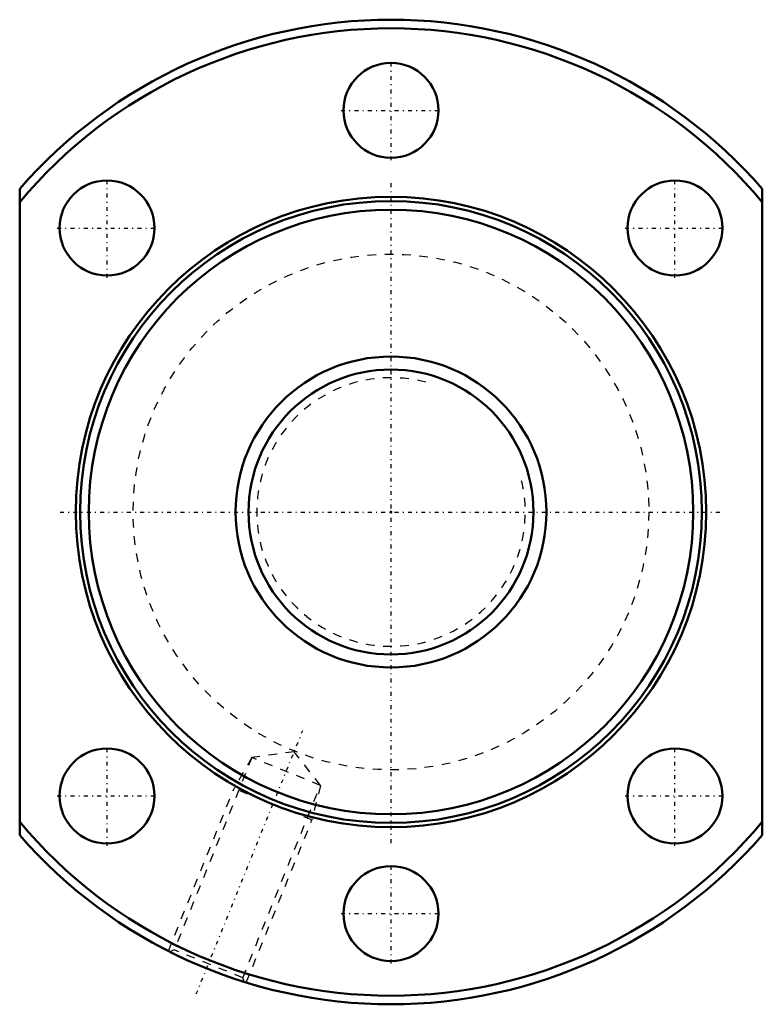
# Model space of a CAD drawing. Header units: millimetres. Extents: x -43 to 43, y -57 to 57.
import ezdxf

# ---------------------------------------------------------------- set-up
doc = ezdxf.new("R2010")
doc.units = ezdxf.units.MM
doc.linetypes.add('Center', pattern=[1.5, 0.45, -0.5, 0.05, -0.5])
doc.linetypes.add('Dashed', pattern=[2, 1, -1])
for name, color, linetype, lineweight in [('2d ConnectionPoints', 7, 'Continuous', 50), ('AM_0', 7, 'Continuous', 50), ('AM_5', 3, 'Continuous', 25), ('AM_7', 7, 'Center', 25), ('AM_9', 6, 'Dashed', 25)]:
    doc.layers.add(name, color=color, linetype=linetype, lineweight=lineweight)

# ---------------------------------------------------------------- blocks, each defined once
blk = doc.blocks.new('1_NRR000SBK3620_7_6Nut_0_in_SBK3620_7_6RRG0_130LC0_0000__2')
at = {"layer": 'AM_0'}
for p, q in [((-43, -37.42), (-43, 37.42)), ((43, 37.42), (43, -37.42))]:
    blk.add_line(p, q, dxfattribs=at)
for centre, radius in [((0, 46.5), 5.5), ((-32.88, 32.88), 5.5), ((32.88, 32.88), 5.5), ((0, 0), 36.5), ((0, 0), 36), ((0, 0), 35), ((-32.88, -32.88), 5.5), ((32.88, -32.88), 5.5), ((0, -46.5), 5.5)]:
    blk.add_circle(centre, radius, dxfattribs=at)
for radius, start, end in [(57, 41.0283, 138.9717), (56, 39.8381, 140.1619), (56, 219.8381, 320.1619), (57, 221.0283, 318.9717)]:
    blk.add_arc((0, 0), radius, start, end, dxfattribs=at)
at = {"layer": 'AM_5', "linetype": 'Dashed'}
for p, q in [((-16.11, -28.44), (-18.18, -32.02)), ((-8.17, -31.65), (-9.16, -35.66)), ((-25.78, -50.83), (-18.18, -32.02)), ((-9.16, -35.66), (-18.18, -32.02)), ((-16.76, -54.48), (-9.16, -35.66))]:
    blk.add_line(p, q, dxfattribs=at)
at = {"layer": 'AM_7'}
for p, q in [((0, 40.72), (0, 52.28)), ((-5.78, 46.5), (5.78, 46.5)), ((-32.88, 27.11), (-32.88, 38.66)), ((0, -38.33), (0, 38.33)), ((32.88, 27.11), (32.88, 38.66)), ((-38.66, 32.88), (-27.11, 32.88)), ((27.11, 32.88), (38.66, 32.88)), ((-38.33, 0), (38.33, 0)), ((-22.55, -55.8), (-10.22, -25.3)), ((-32.88, -38.66), (-32.88, -27.11)), ((32.88, -38.66), (32.88, -27.11)), ((-38.66, -32.88), (-27.11, -32.88)), ((27.11, -32.88), (38.66, -32.88)), ((0, -52.27), (0, -40.73)), ((-5.78, -46.5), (5.78, -46.5))]:
    blk.add_line(p, q, dxfattribs=at)
at = {"layer": 'AM_9'}
for p, q in [((-16.11, -28.44), (-25.11, -50.71)), ((-11.21, -27.75), (-16.11, -28.44)), ((-8.17, -31.65), (-16.11, -28.44)), ((-8.17, -31.65), (-11.21, -27.75)), ((-17.16, -53.92), (-8.17, -31.65)), ((-25.11, -50.71), (-25.6, -50.92)), ((-17.16, -53.92), (-25.11, -50.71)), ((-16.95, -54.42), (-17.16, -53.92))]:
    blk.add_line(p, q, dxfattribs=at)
blk.add_circle((0, 0), 29.86, dxfattribs=at)
blk = doc.blocks.new('2_NRR000SBK3620_7_60Shaft_0_in_SBK3620_7_6RRG0_130LC0_0000__2')
at = {"layer": 'AM_0'}
for radius in [18, 16.5]:
    blk.add_circle((0, 0), radius, dxfattribs=at)
at = {"layer": 'AM_5', "linetype": 'Dashed'}
blk.add_arc((0, 0), 15.55, 75, 15, dxfattribs=at)

msp = doc.modelspace()

# ---------------------------------------------------------------- linework, layer by layer
at = {"layer": '2d ConnectionPoints'}
msp.add_point((0, 0), dxfattribs=at)

# ---------------------------------------------------------------- block references
for name in ['1_NRR000SBK3620_7_6Nut_0_in_SBK3620_7_6RRG0_130LC0_0000__2', '2_NRR000SBK3620_7_60Shaft_0_in_SBK3620_7_6RRG0_130LC0_0000__2']:
    msp.add_blockref(name, (0, 0))

doc.saveas('drawing.dxf')
